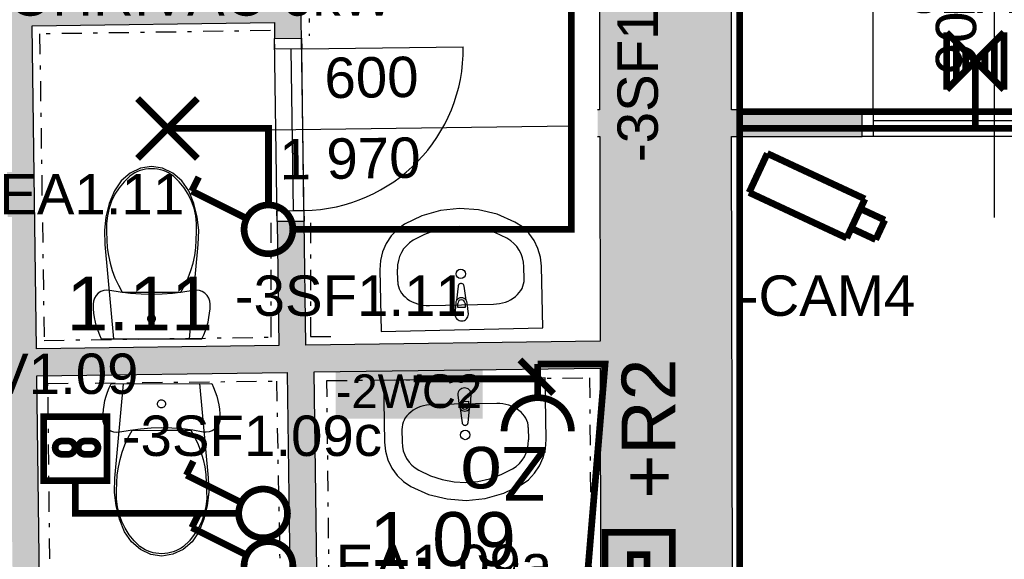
# Model space of a CAD drawing. Extents: x -12025 to 39812, y -28775 to 12.
# Tile 34 of 90: x 23826 to 27483, y -11850 to -9846. Entities that reach past the tile are written whole.
import ezdxf
from ezdxf.enums import TextEntityAlignment as Align

# ---------------------------------------------------------------- set-up
doc = ezdxf.new("R2010")
doc.units = 0
doc.header["$MEASUREMENT"] = 0
doc.linetypes.add('Čerchovaná S', pattern=[175, 75, -42.5, 15, -42.5])
for name, color, linetype in [('0 (Pozadí)', 254, 'Continuous'), ('OÚ Dukovany internet + tv + data', 192, 'Continuous'), ('OÚ Dukovany nouzové osvětlení', 36, 'Continuous'), ('OÚ Dukovany půdorys kóty 1NP', 7, 'Continuous'), ('OÚ Dukovany půdorys podklad 1NP', 7, 'Continuous'), ('OÚ Dukovany rozváděče', 6, 'Continuous'), ('OÚ Dukovany světla', 132, 'Continuous'), ('OÚ Dukovany VZDUCHOTECHNIKA', 7, 'Continuous'), ('OÚ Dukovany zásuvky', 92, 'Continuous'), ('Zakladni', 7, 'Continuous')]:
    doc.layers.add(name, color=color, linetype=linetype)
doc.styles.add('Arial', font='txt')
doc.styles.add('Arial_B', font='txt')

# ---------------------------------------------------------------- blocks, each defined once
blk = doc.blocks.new('P_zarovkove_svitidlo (11)')
at = {"color": 0, "linetype": 'Continuous', "const_width": 25}
for points in [[(111, -111), (-111, 111)], [(-111, -111), (111, 111)]]:
    blk.add_lwpolyline(points, dxfattribs=at)
at = {"color": 0, "linetype": 'Continuous', "style": 'Arial'}
blk.add_text('EA1.09a', height=150, dxfattribs=at).set_placement((-500, 178.9))
blk = doc.blocks.new('P_zarovkove_svitidlo (19)')
at = {"color": 0, "linetype": 'Continuous', "const_width": 25}
for points in [[(111, -111), (-111, 111)], [(-111, -111), (111, 111)]]:
    blk.add_lwpolyline(points, dxfattribs=at)
at = {"color": 0, "linetype": 'Continuous', "style": 'Arial'}
blk.add_text('EA1.11', height=150, dxfattribs=at).set_placement((-625, -319.6))
blk = doc.blocks.new('Jednopólový vypínač (21)')
at = {"color": 0, "linetype": 'Continuous', "const_width": 25}
for points in [[(-284.9, 142.4), (-259, 194.2)], [(-284.9, 142.4), (-77.7, 38.8)]]:
    blk.add_lwpolyline(points, dxfattribs=at)
for points in [[(0, 90.6, 0.414214), (-90.6, 0)], [(90.6, 0, 0.414214), (0, 90.6)], [(-90.6, 0, 0.414214), (0, -90.6)], [(0, -90.6, 0.414214), (90.6, 0)]]:
    blk.add_lwpolyline(points, format="xyb", dxfattribs=at)
at = {"color": 0, "linetype": 'Continuous', "style": 'Arial'}
blk.add_text('-3SF1.11', height=150, dxfattribs=at).set_placement((-125, -321.1))
blk = doc.blocks.new('Zásuvka (34)')
at = {"color": 0, "linetype": 'Continuous', "const_width": 25}
blk.add_lwpolyline([(0, 250), (0, 125)], dxfattribs=at)
for points in [[(-125, 0, -0.414214), (0, 125)], [(0, 125, -0.414214), (125, 0)]]:
    blk.add_lwpolyline(points, format="xyb", dxfattribs=at)
at = {"color": 0, "linetype": 'Continuous', "style": 'Arial'}
blk.add_text('Zo', height=200, rotation=180, dxfattribs=at).set_placement((-125, -58.1), align=Align.CENTER)
blk = doc.blocks.new('Zásuvka (35)')
at = {"color": 0, "linetype": 'Continuous', "const_width": 25}
for points in [[(-125, 0, -0.414214), (0, 125)], [(0, -125, -0.414214), (-125, 0)]]:
    blk.add_lwpolyline(points, format="xyb", dxfattribs=at)
blk.add_lwpolyline([(-250, 0), (-125, 0)], dxfattribs=at)
at = {"color": 0, "linetype": 'Continuous', "style": 'Arial'}
blk.add_text('OHŘÍVAČ 6kW', height=150, dxfattribs=at).set_placement((375, -331.4), align=Align.CENTER)
blk = doc.blocks.new('Rozvadeč (2)')
at = {"color": 0, "linetype": 'Continuous', "const_width": 25}
for points in [[(0, 0), (250, 0), (250, 750), (0, 750)], [(93.8, 97.2), (156.2, 97.2), (156.2, 666.7), (93.8, 666.7)]]:
    blk.add_lwpolyline(points, close=True, dxfattribs=at)
at = {"color": 0, "linetype": 'Continuous'}
blk.add_solid([(93.8, 97.2), (156.2, 97.2), (93.8, 666.7), (156.2, 666.7)], dxfattribs=at)
at = {"layer": '0 (Pozadí)', "linetype": 'Continuous'}
blk.add_solid([(0, 0), (250, 0), (0, 750), (250, 750)], dxfattribs=at)
at = {"color": 0, "linetype": 'Continuous', "style": 'Arial'}
blk.add_text('+R2', height=200, rotation=90, dxfattribs=at).set_placement((261.5, 875))
blk = doc.blocks.new('(38)')
at = {"color": 7, "linetype": 'Continuous', "const_width": 25}
for points in [[(520, 0), (395, 125)], [(460, 55), (0, 55)]]:
    blk.add_lwpolyline(points, dxfattribs=at)
at = {"layer": '0 (Pozadí)', "linetype": 'Continuous'}
blk.add_solid([(-289, 110), (256.1, 110), (-289, -93.5), (256.1, -93.5)], dxfattribs=at)
at = {"color": 7, "linetype": 'Continuous', "style": 'Arial_B'}
blk.add_text('-2WC2', height=125, dxfattribs=at).set_placement((-289, -53.5))
blk = doc.blocks.new('Svítidlo pro nouzové osvětlení (9)')
at = {"color": 0, "linetype": 'Continuous', "const_width": 25}
for points in [[(-106.2, -106.2), (-106.2, 106.2)], [(-106.2, -106.2), (106.2, 106.2)], [(-106.2, 106.2), (106.2, -106.2)], [(106.2, -106.2), (106.2, 106.2)], [(-70.8, -70.8), (-70.8, 70.8)], [(70.8, -70.8), (70.8, 70.8)], [(-35.4, -35.4), (-35.4, 35.4)], [(35.4, -35.4), (35.4, 35.4)], [(0, -212.5), (0, 0)]]:
    blk.add_lwpolyline(points, dxfattribs=at)
at = {"color": 0, "linetype": 'Continuous', "style": 'Arial'}
blk.add_text('3EA0c', height=150, dxfattribs=at).set_placement((-250, 178.9))
blk = doc.blocks.new('Videokamera (4)')
at = {"color": 0, "linetype": 'Continuous', "const_width": 25}
for points in [[(-147.5, 157), (-215.1, 12)], [(215.1, -12), (-147.5, 157)], [(-215.1, 12), (147.5, -157)], [(147.5, -157), (215.1, -12)], [(288.8, -90.5), (198.2, -48.3)], [(164.4, -120.8), (255, -163)], [(288.8, -90.5), (255, -163)]]:
    blk.add_lwpolyline(points, dxfattribs=at)
at = {"color": 0, "linetype": 'Continuous', "style": 'Arial'}
blk.add_text('-CAM4', height=150, dxfattribs=at).set_placement((-250, -446.1))
blk = doc.blocks.new('Jednopólový vypínač (26)')
at = {"color": 0, "linetype": 'Continuous', "const_width": 25}
for points in [[(-284.9, 142.4), (-259, 194.2)], [(-284.9, 142.4), (-77.7, 38.8)]]:
    blk.add_lwpolyline(points, dxfattribs=at)
for points in [[(0, 90.6, 0.414214), (-90.6, 0)], [(90.6, 0, 0.414214), (0, 90.6)], [(-90.6, 0, 0.414214), (0, -90.6)], [(0, -90.6, 0.414214), (90.6, 0)]]:
    blk.add_lwpolyline(points, format="xyb", dxfattribs=at)
at = {"color": 0, "linetype": 'Continuous', "style": 'Arial'}
blk.add_text('-3SF1.10b', height=150, rotation=90, dxfattribs=at).set_placement((321.1, -750))
blk = doc.blocks.new('Jednopólový vypínač (30)')
at = {"color": 0, "linetype": 'Continuous', "const_width": 25}
for points in [[(-284.9, 142.4), (-259, 194.2)], [(-284.9, 142.4), (-77.7, 38.8)]]:
    blk.add_lwpolyline(points, dxfattribs=at)
for points in [[(0, 90.6, 0.414214), (-90.6, 0)], [(90.6, 0, 0.414214), (0, 90.6)], [(-90.6, 0, 0.414214), (0, -90.6)], [(0, -90.6, 0.414214), (90.6, 0)]]:
    blk.add_lwpolyline(points, format="xyb", dxfattribs=at)
at = {"color": 0, "linetype": 'Continuous', "style": 'Arial'}
blk.add_text('-3SF1.09c', height=150, dxfattribs=at).set_placement((-525, 213.6))
blk = doc.blocks.new('Ventilátor (2)')
at = {"color": 0, "linetype": 'Continuous', "const_width": 25}
blk.add_lwpolyline([(-180840, 75764), (-180604.3, 75764), (-180604.3, 75527.1), (-180840, 75527.1)], close=True, dxfattribs=at)
for points in [[(-180797.2, 75649.3, -0.414214), (-180772.7, 75673.8)], [(-180772.7, 75624.9, -0.414214), (-180797.2, 75649.3)], [(-180748.3, 75673.8, -0.414214), (-180723.8, 75649.3)], [(-180723.8, 75649.3, -0.414214), (-180748.3, 75624.9)], [(-180711.6, 75649.3, -0.414214), (-180687.2, 75673.8)], [(-180687.2, 75624.9, -0.414214), (-180711.6, 75649.3)], [(-180662.7, 75673.8, -0.414214), (-180638.3, 75649.3)], [(-180638.3, 75649.3, -0.414214), (-180662.7, 75624.9)]]:
    blk.add_lwpolyline(points, format="xyb", dxfattribs=at)
for points in [[(-180772.7, 75673.8), (-180748.3, 75673.8)], [(-180687.2, 75673.8), (-180662.7, 75673.8)], [(-180772.7, 75624.9), (-180748.3, 75624.9)], [(-180687.2, 75624.9), (-180662.7, 75624.9)]]:
    blk.add_lwpolyline(points, dxfattribs=at)
at = {"color": 0, "linetype": 'Continuous', "style": 'Arial'}
blk.add_text('EV1.09', height=150, dxfattribs=at).set_placement((-181175, 75848.9))
blk = doc.blocks.new('Jednopólový vypínač (31)')
at = {"color": 0, "linetype": 'Continuous', "const_width": 25}
for points in [[(-284.9, 142.4), (-259, 194.2)], [(-284.9, 142.4), (-77.7, 38.8)]]:
    blk.add_lwpolyline(points, dxfattribs=at)
for points in [[(0, 90.6, 0.414214), (-90.6, 0)], [(90.6, 0, 0.414214), (0, 90.6)], [(-90.6, 0, 0.414214), (0, -90.6)], [(0, -90.6, 0.414214), (90.6, 0)]]:
    blk.add_lwpolyline(points, format="xyb", dxfattribs=at)
at = {"color": 0, "linetype": 'Continuous', "style": 'Arial'}
blk.add_text('-2SF1.09b', height=150, dxfattribs=at).set_placement((-371, -306.1))

msp = doc.modelspace()

# ---------------------------------------------------------------- linework, layer by layer
at = {"layer": 'OÚ Dukovany nouzové osvětlení', "linetype": 'Continuous', "const_width": 25}
for points in [[(27375, -10212.5), (27375, -10250), (26500, -10250), (26500, -8625), (25962.5, -8625)], [(31462.5, -11250), (31500, -11250), (31500, -10250), (27375, -10250), (27375, -10212.5)]]:
    msp.add_lwpolyline(points, dxfattribs=at)
at = {"layer": 'OÚ Dukovany půdorys kóty 1NP', "color": 7, "linetype": 'Continuous'}
for p, q in [((27445.4, -9180.5), (27445.4, -10580.5)), ((25877.3, -10241.3), (24477.4, -10260.3))]:
    msp.add_line(p, q, dxfattribs=at)
at = {"layer": 'OÚ Dukovany půdorys podklad 1NP', "color": 7, "linetype": 'Continuous'}
for p, q in [((25978, -9229.8), (25979.8, -10180.5)), ((26469.8, -10180.5), (26468, -9228.8)), ((24871.9, -9855.3), (24870.6, -9755.3)), ((23872, -9868.9), (24771.9, -9856.6)), ((23888.4, -11068.6), (23872, -9868.9)), ((24771.9, -9856.6), (24772.8, -9916.3)), ((24872.8, -9914.9), (24871.9, -9855.3)), ((24772.8, -9916.3), (24872.8, -9914.9)), ((25979.8, -10180.5), (25972.1, -10180.5)), ((26955.4, -10180.5), (26469.8, -10180.5)), ((26955.4, -10280.5), (26955.4, -10180.5)), ((25972.1, -10280.5), (25980, -10280.5)), ((25980, -10280.5), (25981.4, -11040.2)), ((26476, -13449.2), (26470, -10280.5)), ((26470, -10280.5), (26955.4, -10280.5)), ((24782, -10596.2), (24882, -10594.9)), ((24782, -10596.2), (24788.3, -11056.4)), ((24888.3, -11055), (24882, -10594.9)), ((25981.4, -11040.2), (24888.3, -11055)), ((24788.3, -11056.4), (23888.4, -11068.6)), ((24919.6, -11154.6), (25981.6, -11140.2)), ((25981.6, -11140.2), (25986, -13450.1)), ((23889.7, -11168.6), (24819.6, -11156)), ((23917.8, -13229.7), (23889.7, -11168.6)), ((24819.6, -11156), (24829.6, -11889.4)), ((24929.6, -11888), (24919.6, -11154.6))]:
    msp.add_line(p, q, dxfattribs=at)
at = {"layer": 'OÚ Dukovany půdorys podklad 1NP', "color": 8, "linetype": 'Continuous'}
for p, q in [((26995.4, -10180.5), (26995.4, -9280.5)), ((24772.8, -9916.3), (24872.8, -9914.9)), ((24772.8, -9916.3), (24872.8, -9914.9)), ((24772.8, -9916.3), (24872.8, -9914.9)), ((24782, -10596.2), (24772.8, -9916.3)), ((24773.3, -9956.3), (24772.8, -9916.3)), ((24882, -10594.9), (24872.8, -9914.9)), ((24872.8, -9914.9), (24873.3, -9954.9)), ((24873.3, -9954.9), (24773.3, -9956.3)), ((24873.3, -9954.9), (24833.3, -9955.5)), ((24833.3, -9955.5), (24841.5, -10555.4)), ((24873.3, -9954.9), (25473.2, -9946.7)), ((24881.5, -10554.9), (24873.3, -9954.9)), ((27935.4, -10180.5), (26955.4, -10180.5)), ((26955.4, -10280.5), (26955.4, -10180.5)), ((26955.4, -10180.5), (26995.4, -10180.5)), ((26955.4, -10280.5), (26955.4, -10180.5)), ((26955.4, -10280.5), (26955.4, -10180.5)), ((26995.4, -10180.5), (26995.4, -10280.5)), ((27895.4, -10180.5), (26995.4, -10180.5)), ((26995.4, -10180.5), (26995.4, -10220.5)), ((26995.4, -10220.5), (27895.4, -10220.5)), ((27935.4, -10280.5), (26955.4, -10280.5)), ((26995.4, -10280.5), (26955.4, -10280.5)), ((24781.5, -10556.2), (24881.5, -10554.9)), ((24782, -10596.2), (24781.5, -10556.2)), ((24841.5, -10555.4), (24881.5, -10554.9)), ((24881.5, -10554.9), (24882, -10594.9)), ((24882, -10594.9), (24782, -10596.2)), ((24782, -10596.2), (24882, -10594.9)), ((24782, -10596.2), (24882, -10594.9)), ((25230, -10819.1), (25229.1, -10773.3)), ((25699.5, -10809.3), (25698.5, -10763.5)), ((24206.9, -10858.5), (24315.9, -10858.5)), ((24315.9, -10858.5), (24424.8, -10858.5)), ((25454.1, -10836), (25448.6, -10889)), ((25484, -10888.3), (25476.3, -10835.5)), ((25347.9, -10907.6), (25585.5, -10902.6)), ((25445.5, -10898.6), (25442.4, -10940.6)), ((25453.3, -10915.5), (25453, -10900.6)), ((25480.5, -10914.9), (25453.3, -10915.5)), ((25480.2, -10900.1), (25480.5, -10914.9)), ((25492.4, -10939.6), (25487.5, -10897.7)), ((25453.3, -11239.1), (25458, -11281)), ((25500, -11280.3), (25503.3, -11238.3)), ((25597.7, -11271.9), (25360.1, -11275.5)), ((25461.4, -11290.4), (25468.8, -11343.2)), ((25465.1, -11263.8), (25492.3, -11263.4)), ((25465.3, -11278.7), (25465.1, -11263.8)), ((25491, -11342.9), (25496.9, -11289.9)), ((25492.3, -11263.4), (25492.5, -11278.3)), ((24243.8, -11371.4), (24352.7, -11371.1)), ((24352.7, -11371.1), (24461.7, -11370.8)), ((25245.5, -11368.2), (25246.2, -11414.1)), ((25715, -11361), (25715.7, -11406.8))]:
    msp.add_line(p, q, dxfattribs=at)
at = {"layer": 'OÚ Dukovany půdorys podklad 1NP', "color": 8, "linetype": 'Čerchovaná S'}
for points in [[(25897.6, -8082), (24875.6, -8098.4), (24876.8, -8381.7), (24727.1, -8384.1), (24724.1, -8100.8), (23883.4, -8114.3), (23897, -8959.4), (24889.1, -8943.5), (24891.6, -9098), (23889, -9114.1), (23899, -9740.2), (24901.6, -9724.1), (24901.6, -9905.6)], [(24756.9, -9886.9), (23900.2, -9899.3), (23916.7, -11037.3), (24760, -11025.1), (24760, -10596.6)], [(24906, -10600.8), (24906, -11022.4), (24992.4, -11022.4)], [(24819, -12627.9), (23945.3, -12548.3), (23931, -11197.5), (24779.6, -11188.5), (24792.2, -11868.4)], [(25271.9, -12673.1), (24982.4, -12646.8), (24967, -11186.5), (25942.5, -11176.2), (25955.1, -12764)]]:
    msp.add_lwpolyline(points, dxfattribs=at)
at = {"layer": 'OÚ Dukovany půdorys podklad 1NP', "color": 8, "linetype": 'Continuous'}
for points in [[(24485.3, -10578.1), (24472.9, -10528.4), (24453.9, -10481.4), (24428.3, -10444.2), (24395.2, -10415.7), (24356.9, -10397.8), (24315.9, -10391.5), (24274.8, -10397.8), (24236.5, -10415.7), (24203.5, -10444.2), (24177.9, -10481.4), (24158.9, -10528.4), (24146.4, -10578.1), (24141, -10629.5), (24142.5, -10681.2), (24174.9, -11031.6), (24456.8, -11031.6), (24489.2, -10681.2), (24490.8, -10629.5)], [(25768.5, -10991.1), (25763.7, -10762.1), (25760.1, -10728.4), (25750.9, -10696), (25736.2, -10665.8), (25716.6, -10638.7), (25692.8, -10615.8), (25665.4, -10597.6), (25599.6, -10569), (25530.2, -10552.2), (25459.2, -10547.5), (25388.3, -10555.2), (25319.7, -10574.9), (25255.2, -10606.2), (25228.6, -10625.5), (25205.7, -10649.4), (25187.3, -10677.3), (25174, -10708.1), (25166, -10740.9), (25163.9, -10774.7), (25168.7, -11003.7)], [(24502.6, -11031.6), (24509.7, -11016.5), (24515.9, -11001), (24521.2, -10985.2), (24525.6, -10969.1), (24529, -10952.8), (24531.4, -10936.3), (24532.9, -10919.7), (24533.4, -10903.1), (24532.1, -10891.5), (24528.3, -10880.6), (24522.2, -10870.7), (24514.1, -10862.4), (24504.3, -10856.1), (24493.4, -10852.1), (24481.9, -10850.6), (24470.4, -10851.6), (24432.1, -10858.4), (24393.5, -10863.2), (24354.7, -10866.2), (24315.9, -10867.1), (24277, -10866.2), (24238.2, -10863.2), (24199.7, -10858.4), (24161.4, -10851.6), (24149.8, -10850.6), (24138.3, -10852.1), (24127.4, -10856.1), (24117.7, -10862.4), (24109.5, -10870.7), (24103.4, -10880.6), (24099.7, -10891.5), (24098.4, -10903.1), (24098.9, -10919.7), (24100.3, -10936.3), (24102.8, -10952.8), (24106.2, -10969.1), (24110.5, -10985.2), (24115.8, -11001), (24122, -11016.5), (24129.1, -11031.6)], [(25177.5, -11186), (25181, -11415.1), (25184.4, -11448.7), (25193.5, -11481.2), (25208, -11511.5), (25227.4, -11538.7), (25251.1, -11561.8), (25278.4, -11580.1), (25344, -11609), (25413.3, -11626.2), (25484.4, -11631.3), (25555.2, -11624.1), (25624, -11604.7), (25688.7, -11573.8), (25715.4, -11554.6), (25738.4, -11530.8), (25756.9, -11503.1), (25770.5, -11472.4), (25778.6, -11439.6), (25780.9, -11405.8), (25777.4, -11176.8)], [(24539.1, -11197.6), (24546.2, -11212.7), (24552.5, -11228.1), (24557.8, -11243.9), (24562.2, -11260), (24565.6, -11276.3), (24568.1, -11292.8), (24569.6, -11309.4), (24570.1, -11326), (24568.9, -11337.5), (24565.1, -11348.5), (24559, -11358.4), (24550.9, -11366.7), (24541.2, -11373.1), (24530.3, -11377.1), (24518.8, -11378.6), (24507.3, -11377.6), (24469, -11370.9), (24430.4, -11366.2), (24391.6, -11363.4), (24352.7, -11362.5), (24313.9, -11363.5), (24275.1, -11366.5), (24236.5, -11371.5), (24198.3, -11378.4), (24186.7, -11379.4), (24175.2, -11377.9), (24164.3, -11374), (24154.5, -11367.7), (24146.4, -11359.4), (24140.3, -11349.5), (24136.5, -11338.6), (24135.1, -11327), (24135.6, -11310.4), (24137, -11293.8), (24139.4, -11277.3), (24142.8, -11261), (24147.1, -11244.9), (24152.3, -11229.1), (24158.5, -11213.6), (24165.6, -11198.5)], [(24522.8, -11651.1), (24510.5, -11700.9), (24491.6, -11747.8), (24466.1, -11785.1), (24433.2, -11813.7), (24394.9, -11831.7), (24353.9, -11838.1), (24312.8, -11831.9), (24274.4, -11814.1), (24241.3, -11785.6), (24215.6, -11748.5), (24196.5, -11701.6), (24184, -11651.9), (24178.4, -11600.5), (24179.8, -11548.8), (24211.4, -11198.4), (24493.3, -11197.7), (24526.5, -11548), (24528.2, -11599.7)]]:
    msp.add_lwpolyline(points, close=True, dxfattribs=at)
at = {"layer": 'OÚ Dukovany půdorys podklad 1NP', "color": 8, "linetype": 'Continuous', "flags": 128}
for points in [[(24315.9, -10400.2), (24304.6, -10400.7), (24293.8, -10401.9), (24283.3, -10404), (24273.1, -10406.9), (24263.2, -10410.6), (24253.6, -10415.2), (24244.1, -10420.7), (24234.8, -10427), (24234.8, -10427)], [(24396.9, -10427), (24387.7, -10420.7), (24378.2, -10415.2), (24368.5, -10410.6), (24358.6, -10406.9), (24348.4, -10404), (24338, -10401.9), (24327.1, -10400.7), (24315.9, -10400.2), (24315.9, -10400.2)], [(24234.8, -10427), (24213.5, -10448.1), (24195.1, -10470.6), (24179.7, -10494.7), (24167.3, -10520.1), (24158, -10546.7), (24151.8, -10574.6), (24148.7, -10603.6), (24148.8, -10633.6), (24148.8, -10633.6)], [(24482.9, -10633.6), (24483, -10603.6), (24479.9, -10574.6), (24473.7, -10546.7), (24464.4, -10520.1), (24452.1, -10494.7), (24436.7, -10470.6), (24418.3, -10448.1), (24396.9, -10427), (24396.9, -10427)], [(24148.8, -10633.6), (24151.2, -10693.6), (24155.3, -10722.3), (24161.5, -10750.3), (24169.7, -10777.8), (24180, -10804.9), (24192.4, -10831.7), (24206.9, -10858.5), (24206.9, -10858.5)], [(24424.8, -10858.5), (24439.4, -10831.7), (24451.8, -10804.9), (24462.1, -10777.8), (24470.3, -10750.3), (24476.4, -10722.3), (24480.5, -10693.6), (24482.9, -10633.6), (24482.9, -10633.6)], [(25635.6, -10658.2), (25592.6, -10638.2), (25548.9, -10624.2), (25504.8, -10616.2), (25460.6, -10614.2), (25416.4, -10618.1), (25372.7, -10627.9), (25329.6, -10643.8), (25287.5, -10665.5), (25287.5, -10665.5)], [(25287.5, -10665.5), (25274, -10674.8), (25262.2, -10685.5), (25252, -10697.5), (25243.7, -10710.7), (25237.1, -10725.1), (25232.4, -10740.3), (25229.7, -10756.5), (25229.1, -10773.3), (25229.1, -10773.3)], [(25698.5, -10763.5), (25697.1, -10746.7), (25693.8, -10730.7), (25688.5, -10715.6), (25681.3, -10701.6), (25672.4, -10688.7), (25661.8, -10677.1), (25649.5, -10666.9), (25635.6, -10658.2), (25635.6, -10658.2)], [(25230, -10819.1), (25230.8, -10828.3), (25232.6, -10837.2), (25235.4, -10845.7), (25239.3, -10853.8), (25244.2, -10861.6), (25250.2, -10869), (25257.3, -10876), (25265.4, -10882.7), (25265.4, -10882.7)], [(25666.8, -10874.3), (25674.6, -10867.3), (25681.4, -10860), (25687.1, -10852.3), (25691.7, -10844.4), (25695.2, -10836.1), (25697.7, -10827.5), (25699.1, -10818.5), (25699.5, -10809.3), (25699.5, -10809.3)], [(25465, -10825.9), (25462.9, -10826.2), (25461, -10826.8), (25459.2, -10827.7), (25457.6, -10828.9), (25456.3, -10830.3), (25455.3, -10832), (25454.5, -10833.9), (25454.1, -10836), (25454.1, -10836)], [(25476.3, -10835.5), (25475.8, -10833.5), (25475, -10831.6), (25473.9, -10830), (25472.5, -10828.6), (25470.9, -10827.4), (25469.1, -10826.6), (25467.1, -10826.1), (25465, -10825.9), (25465, -10825.9)], [(25265.4, -10882.7), (25274.2, -10888.8), (25283.5, -10894), (25293.2, -10898.3), (25303.3, -10901.9), (25313.8, -10904.6), (25324.8, -10906.4), (25336.2, -10907.4), (25348, -10907.6), (25348, -10907.6)], [(25448.6, -10889), (25447.4, -10891.3), (25446.4, -10893.6), (25445.8, -10896), (25445.5, -10898.6), (25445.5, -10898.6)], [(25487.5, -10897.7), (25487.1, -10895.2), (25486.4, -10892.8), (25485.4, -10890.5), (25484, -10888.3), (25484, -10888.3)], [(25585.3, -10902.6), (25597.1, -10902), (25608.4, -10900.5), (25619.3, -10898.2), (25629.7, -10895), (25639.7, -10891.1), (25649.2, -10886.3), (25658.2, -10880.7), (25666.8, -10874.3), (25666.8, -10874.3)], [(25360.2, -11275.5), (25348.4, -11276.1), (25337.1, -11277.5), (25326.2, -11279.8), (25315.7, -11282.9), (25305.8, -11286.8), (25296.2, -11291.5), (25287.2, -11297), (25278.5, -11303.4), (25278.5, -11303.4)], [(25458, -11281), (25458.4, -11283.5), (25459.1, -11285.9), (25460.1, -11288.2), (25461.4, -11290.4), (25461.4, -11290.4)], [(25496.9, -11289.9), (25498.1, -11287.6), (25499, -11285.3), (25499.6, -11282.9), (25500, -11280.3), (25500, -11280.3)], [(25680, -11297.2), (25671.2, -11291.1), (25662, -11285.8), (25652.3, -11281.4), (25642.2, -11277.8), (25631.7, -11275.1), (25620.7, -11273.2), (25609.4, -11272.1), (25597.6, -11271.9), (25597.6, -11271.9)], [(25715, -11361), (25714.3, -11351.8), (25712.6, -11342.9), (25709.8, -11334.4), (25706, -11326.2), (25701.1, -11318.4), (25695.1, -11311), (25688.1, -11303.9), (25680, -11297.2), (25680, -11297.2)], [(25278.5, -11303.4), (25270.7, -11310.4), (25263.9, -11317.7), (25258.2, -11325.3), (25253.5, -11333.2), (25249.9, -11341.5), (25247.4, -11350.1), (25245.9, -11359), (25245.5, -11368.2), (25245.5, -11368.2)], [(24186.2, -11596.4), (24188.5, -11536.4), (24192.5, -11507.7), (24198.6, -11479.7), (24206.8, -11452.2), (24217, -11425.1), (24229.3, -11398.2), (24243.8, -11371.4), (24243.8, -11371.4)], [(24461.7, -11370.8), (24476.3, -11397.6), (24488.8, -11424.4), (24499.1, -11451.5), (24507.4, -11479), (24513.6, -11507), (24517.8, -11535.6), (24520.3, -11595.6), (24520.3, -11595.6)], [(25468.8, -11343.2), (25469.3, -11345.3), (25470.1, -11347.1), (25471.3, -11348.8), (25472.6, -11350.2), (25474.2, -11351.3), (25476, -11352.2), (25478, -11352.7), (25480.1, -11352.9), (25480.1, -11352.9)], [(25480.1, -11352.9), (25482.2, -11352.6), (25484.1, -11352.1), (25485.9, -11351.2), (25487.5, -11350), (25488.8, -11348.5), (25489.9, -11346.8), (25490.6, -11345), (25491, -11342.9), (25491, -11342.9)], [(25656.7, -11514.3), (25670.2, -11505.1), (25682.1, -11494.5), (25692.3, -11482.5), (25700.8, -11469.3), (25707.4, -11455), (25712.2, -11439.8), (25715, -11423.7), (25715.7, -11406.8), (25715.7, -11406.8)], [(25246.2, -11414.1), (25247.5, -11430.9), (25250.8, -11446.9), (25256, -11462), (25263.1, -11476.1), (25271.9, -11489), (25282.5, -11500.6), (25294.7, -11510.9), (25308.5, -11519.6), (25308.5, -11519.6)], [(25308.5, -11519.6), (25351.4, -11539.9), (25395, -11554.1), (25439.1, -11562.4), (25483.4, -11564.7), (25527.5, -11561), (25571.3, -11551.4), (25614.5, -11535.8), (25656.7, -11514.3), (25656.7, -11514.3)], [(24272.7, -11802.8), (24251.3, -11781.8), (24232.9, -11759.2), (24217.4, -11735.2), (24205, -11709.9), (24195.6, -11683.2), (24189.4, -11655.4), (24186.2, -11626.4), (24186.2, -11596.4), (24186.2, -11596.4)], [(24520.3, -11595.6), (24520.5, -11625.6), (24517.5, -11654.6), (24511.4, -11682.5), (24502.1, -11709.2), (24489.8, -11734.6), (24474.5, -11758.7), (24456.1, -11781.3), (24434.8, -11802.4), (24434.8, -11802.4)], [(24353.8, -11829.4), (24342.6, -11829), (24331.7, -11827.7), (24321.3, -11825.7), (24311.1, -11822.8), (24301.2, -11819.1), (24291.5, -11814.5), (24282, -11809.1), (24272.7, -11802.8), (24272.7, -11802.8)], [(24434.8, -11802.4), (24425.6, -11808.8), (24416.1, -11814.2), (24406.5, -11818.8), (24396.6, -11822.6), (24386.4, -11825.5), (24375.9, -11827.6), (24365.1, -11828.9), (24353.8, -11829.4), (24353.8, -11829.4)]]:
    msp.add_lwpolyline(points, dxfattribs=at)
at = {"layer": 'OÚ Dukovany půdorys podklad 1NP', "color": 8, "linetype": 'Continuous'}
for points in [[(24315.9, -10941.6, 0.414214), (24300.9, -10956.6)], [(24300.9, -10956.6, 0.414214), (24315.9, -10971.6)], [(24330.9, -10956.6, 0.414214), (24315.9, -10941.6)], [(24315.9, -10971.6, 0.414214), (24330.9, -10956.6)], [(25442.4, -10940.6, 0.414214), (25467.9, -10965.1)], [(25467.9, -10965.1, 0.414214), (25492.4, -10939.6)], [(25477.9, -11213.7, 0.414214), (25453.3, -11239.1)], [(25503.3, -11238.3, 0.414214), (25477.9, -11213.7)], [(24337.5, -11273.1, -0.414214), (24352.5, -11258)], [(24352.5, -11258, -0.414214), (24367.5, -11273)], [(24352.5, -11288, -0.414214), (24337.5, -11273.1)], [(24367.5, -11273, -0.414214), (24352.5, -11288)]]:
    msp.add_lwpolyline(points, format="xyb", dxfattribs=at)
for centre in [(25464.3, -10790.3), (25480.6, -11388.5)]:
    msp.add_circle(centre, 17.5, dxfattribs=at)
for centre, radius, start, end in [((26995.4, -10180.5), 900, 0, 90), ((24873.3, -9954.9), 600, -89.22, 0.78), ((25466.6, -10900.1), 21.1, 33.9719, 148.4299), ((25466.6, -10900.3), 13.6, 1.2009, 181.2009), ((25478.9, -11278.7), 21.1, -146.346, -31.888), ((25478.9, -11278.5), 13.6, -179.117, 0.883)]:
    msp.add_arc(centre, radius, start, end, dxfattribs=at)
at = {"layer": 'OÚ Dukovany půdorys podklad 1NP', "color": 254, "linetype": 'Continuous'}
for points in [[(23745.7, -7934.3), (23817.8, -13231.1), (23845.7, -7932.8), (23917.8, -13229.7)], [(26468, -9228.8), (25978, -9229.8), (26469.8, -10180.5), (25979.8, -10180.5)], [(24870.6, -9755.3), (23870.7, -9768.9), (24871.9, -9855.3), (23872, -9868.9)], [(24871.9, -9855.3), (24771.9, -9856.6), (24872.8, -9914.9), (24772.8, -9916.3)], [(25972.1, -10280.5), (26955.4, -10280.5), (25972.1, -10180.5), (26955.4, -10180.5)], [(26476, -13449.2), (26470, -10280.5), (25986, -13450.1), (25980, -10280.5)], [(24882, -10594.9), (24782, -10596.2), (24888.3, -11055), (24788.3, -11056.4)], [(23889.7, -11168.6), (25981.6, -11140.2), (23888.4, -11068.6), (25981.4, -11040.2)], [(24919.6, -11154.6), (24819.6, -11156), (24929.6, -11888), (24829.6, -11889.4)]]:
    msp.add_solid(points, dxfattribs=at)
at = {"layer": 'OÚ Dukovany světla', "linetype": 'Continuous', "const_width": 25}
for points in [[(25965.6, -9375), (26500, -9375), (26500, -10187.5), (28125, -10187.5), (28125, -10090.6)], [(24840.6, -10625), (25875, -10625), (25875, -9715.6)], [(24750, -10534.4), (24750, -10250), (24375, -10250)]]:
    msp.add_lwpolyline(points, dxfattribs=at)
at = {"layer": 'OÚ Dukovany VZDUCHOTECHNIKA', "linetype": 'Continuous', "const_width": 25}
msp.add_lwpolyline([(24639.4, -11680), (24032.5, -11680), (24032.5, -11557.9)], dxfattribs=at)
at = {"layer": 'OÚ Dukovany zásuvky', "linetype": 'Continuous', "const_width": 25}
for points in [[(27625, -13000), (26500, -12875), (26500, -10250), (27875, -10250), (29500, -10250), (29500, -10125)], [(25750, -11125), (26000, -11125), (25875, -12625), (25984.4, -12625)]]:
    msp.add_lwpolyline(points, dxfattribs=at)

# ---------------------------------------------------------------- block references
at = {"layer": 'OÚ Dukovany internet + tv + data', "linetype": 'Continuous'}
msp.add_blockref('Videokamera (4)', (26750, -10500), dxfattribs=at)
at = {"layer": 'OÚ Dukovany nouzové osvětlení', "linetype": 'Continuous'}
msp.add_blockref('Svítidlo pro nouzové osvětlení (9)', (27375, -10000), dxfattribs=at)
at = {"layer": 'OÚ Dukovany rozváděče', "linetype": 'Continuous'}
msp.add_blockref('Rozvadeč (2)', (26000, -12500), dxfattribs=at)
at = {"layer": 'OÚ Dukovany světla', "linetype": 'Continuous'}
for name, p in [('P_zarovkove_svitidlo (19)', (24375, -10250)), ('Jednopólový vypínač (21)', (24750, -10625)), ('Jednopólový vypínač (31)', (24750, -11875)), ('P_zarovkove_svitidlo (11)', (25500, -12125))]:
    msp.add_blockref(name, p, dxfattribs=at)
at = {"layer": 'OÚ Dukovany VZDUCHOTECHNIKA', "linetype": 'Continuous'}
for name, p in [('Jednopólový vypínač (26)', (25875, -9625)), ('Ventilátor (2)', (204755, -87085)), ('Jednopólový vypínač (30)', (24730, -11680))]:
    msp.add_blockref(name, p, dxfattribs=at)
at = {"layer": 'OÚ Dukovany zásuvky', "linetype": 'Continuous'}
for name, p in [('Zásuvka (35)', (24125, -9500)), ('Zásuvka (34)', (25750, -11375))]:
    msp.add_blockref(name, p, dxfattribs=at)
at = {"layer": 'Zakladni', "color": 7, "linetype": 'Continuous'}
msp.add_blockref('(38)', (25289, -11235), dxfattribs=at)

# ---------------------------------------------------------------- texts
at = {"layer": 'OÚ Dukovany půdorys kóty 1NP', "color": 7, "linetype": 'Continuous', "style": 'Arial'}
for s, rotation, p in [('900', 90, (27378.3, -10049.2)), ('600', 0.78, (24958.8, -10137.7)), ('1\xa0970', 0.78, (24791.5, -10440))]:
    msp.add_text(s, height=150, rotation=rotation, dxfattribs=at).set_placement(p)
at = {"layer": 'Zakladni', "color": 7, "linetype": 'Continuous', "style": 'Arial'}
for s, p in [('1.11', (24000, -11000)), ('1.09', (25125, -11875))]:
    msp.add_text(s, height=200, dxfattribs=at).set_placement(p)

doc.saveas('drawing.dxf')
